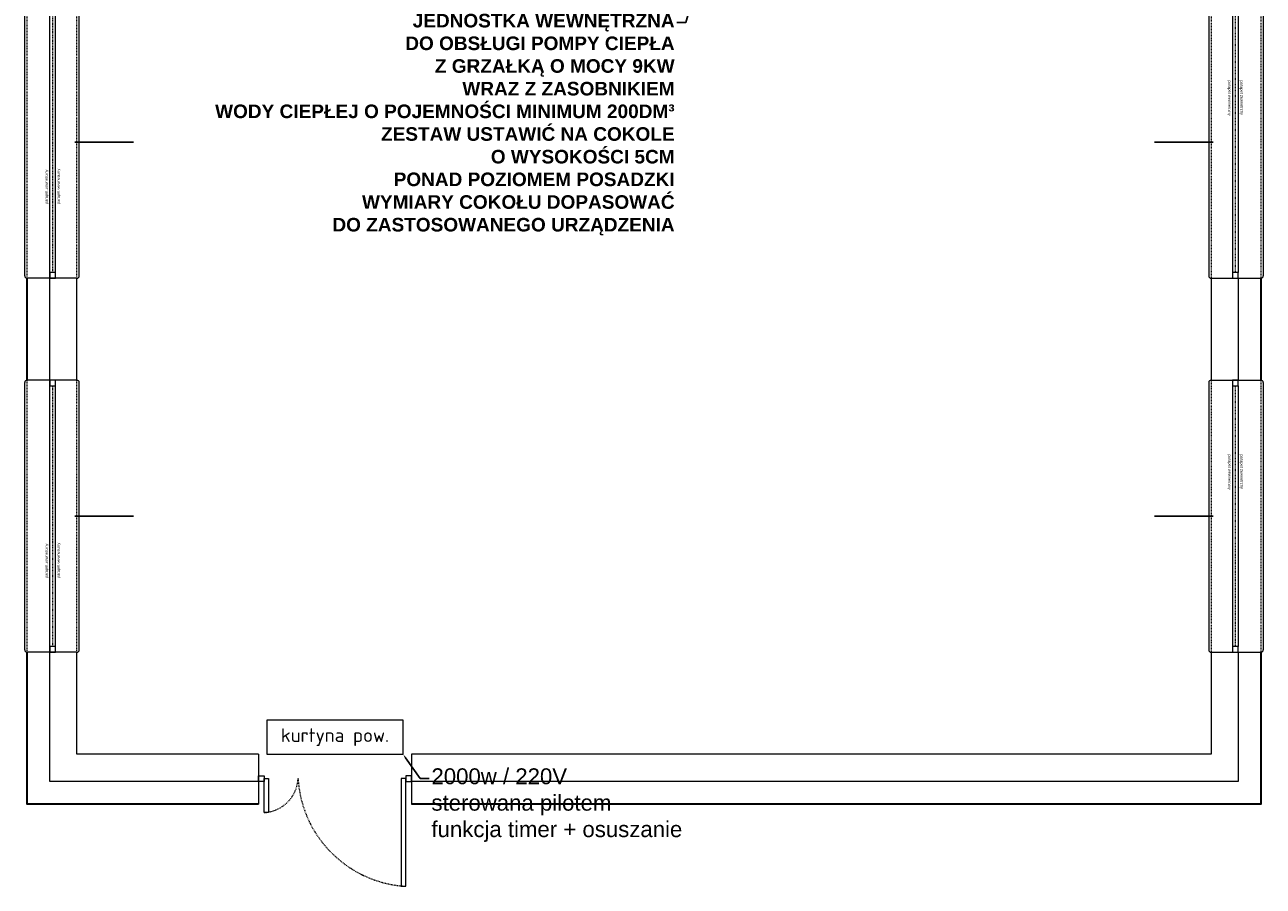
# Model space of a CAD drawing. Header units: millimetres. Extents: x -6697 to 21546, y -3389 to 18959.
# Tile 110 of 153: x 2423 to 3515, y 11493 to 12253. Entities that reach past the tile are written whole.
import ezdxf
from ezdxf import colors
from ezdxf.entities.mleader import LeaderData, LeaderLine
from ezdxf.math import Vec2, Vec3

# ---------------------------------------------------------------- set-up
doc = ezdxf.new("R2010")
doc.units = ezdxf.units.MM
doc.linetypes.add('0.5_0.5', pattern=[1, 0.5, -0.5])
doc.linetypes.add('JIS_02_0.7', pattern=[1.35, 0.75, -0.6])
doc.layers.add('def', color=7, linetype='Continuous', plot=False)
doc.layers.add('pomocnicze', color=6, linetype='Continuous', plot=False)
doc.layers.add('opisy', color=7, linetype='Continuous')
for name, color, linetype, lineweight in [('sciany_wew', 7, 'Continuous', 18), ('sciany_zew', 7, 'Continuous', 35), ('stolarka_mysz_drzwi', 7, 'Continuous', 5), ('stolarka_mysz_okna', 7, 'Continuous', 5), ('tabelka', 7, 'Continuous', 5)]:
    doc.layers.add(name, color=color, linetype=linetype, lineweight=lineweight)
doc.layers.add('wyposażenie', color=7, linetype='Continuous', lineweight=5, true_color=0x999999)
doc.styles.add('ISO', font='isocpeur.ttf')
doc.styles.get("Standard").update_dxf_attribs({"font": 'arial.ttf'})

# ---------------------------------------------------------------- blocks, each defined once
blk = doc.blocks.new('*U315')
at = {"layer": 'pomocnicze'}
blk.add_lwpolyline([(-19.5, -120), (-71.5, -120)], dxfattribs=at)
at = {"layer": 'stolarka_mysz_okna', "linetype": 'JIS_02_0.7'}
for points in [[(-21.5, 0), (-21.5, -240)], [(22.5, 0), (22.5, -240)]]:
    blk.add_lwpolyline(points, dxfattribs=at)
at = {"layer": 'stolarka_mysz_okna'}
for points in [[(-2.5, 0), (-2.5, -5), (2.5, -5), (2.5, 0)], [(-2.5, -235), (-2.5, -240), (2.5, -240), (2.5, -235)]]:
    blk.add_lwpolyline(points, close=True, dxfattribs=at)
for points in [[(-23.5, -2), (-23.5, -238)], [(-2.5, -5), (-2.5, -235)], [(2.5, -5), (2.5, -235)], [(24.5, -2), (24.5, -238)]]:
    blk.add_lwpolyline(points, dxfattribs=at)
at = {"layer": 'stolarka_mysz_okna', "linetype": '0.5_0.5'}
blk.add_lwpolyline([(0, -235), (0, -5)], dxfattribs=at)
at = {"layer": 'stolarka_mysz_okna'}
for centre, start, end in [((-21.5, -2), 90, 180), ((22.5, -2), 0, 90), ((-21.5, -238), 180, 270), ((22.5, -238), 270, 0)]:
    blk.add_arc(centre, 2, start, end, dxfattribs=at)
at = {"style": 'ISO', "flags": 9}
for tag, p in [('KLASA_ODPORNOSCI', (162.7, -22.5)), ('MATERIAL', (162.7, -49.6)), ('KOLOR_OKNA', (163.1, -72.4))]:
    blk.add_attdef(tag, p, '', height=14, dxfattribs=at)
at = {"layer": 'def', "color": 9, "true_color": 0xc7c8ca, "char_height": 2.5, "attachment_point": 1, "rotation": 270}
for s, insert in [('parapet wewnetrzny', (-3.8, -65.4)), ('parapet zewnetrzny', (6.8, -65.4))]:
    blk.add_mtext_dynamic_manual_height_columns(s, width=37.13, gutter_width=12.5, heights=[0], dxfattribs=dict(at, insert=insert))
blk = doc.blocks.new('*U159')
at = {"layer": 'stolarka_mysz_drzwi'}
for points in [[(9, 0), (9, 95), (5, 95), (5, 0)], [(0, -2.5), (5, -2.5), (5, 2.5), (0, 2.5)]]:
    blk.add_lwpolyline(points, close=True, dxfattribs=at)
at = {"layer": 'stolarka_mysz_drzwi', "linetype": 'JIS_02_0.7'}
blk.add_arc((-1.1, -6.1), 101.3, 3.4421, 86.5579, dxfattribs=at)
at = {"style": 'ISO', "flags": 9}
for tag, p in [('MATERIAL', (268, -34.6)), ('KOLOR_DRZWI', (268.4, -55.9)), ('WYPELNIENIE_DRZWI', (268, -77.6))]:
    blk.add_attdef(tag, p, '', height=14, dxfattribs=at)
blk = doc.blocks.new('*U314')
at = {"layer": 'stolarka_mysz_drzwi'}
for points in [[(-9, 0), (-9, 30), (-5, 30), (-5, 0)], [(0, -2.5), (-5, -2.5), (-5, 2.5), (0, 2.5)]]:
    blk.add_lwpolyline(points, close=True, dxfattribs=at)
at = {"layer": 'stolarka_mysz_drzwi', "linetype": 'JIS_02_0.7'}
blk.add_arc((-3.1, -1.9), 32, 93.4421, 176.5579, dxfattribs=at)
at = {"style": 'ISO', "flags": 9}
for tag, p in [('MATERIAL', (168, -34.6)), ('KOLOR_DRZWI', (168.4, -55.9)), ('WYPELNIENIE_DRZWI', (168, -77.6))]:
    blk.add_attdef(tag, p, '', height=14, dxfattribs=at)
blk = doc.blocks.new('*U316')
at = {"layer": 'pomocnicze'}
blk.add_lwpolyline([(19.5, 120), (71.5, 120)], dxfattribs=at)
at = {"layer": 'stolarka_mysz_okna'}
for points in [[(-24.5, 2), (-24.5, 238)], [(-2.5, 5), (-2.5, 235)], [(2.5, 5), (2.5, 235)], [(23.5, 2), (23.5, 238)]]:
    blk.add_lwpolyline(points, dxfattribs=at)
at = {"layer": 'stolarka_mysz_okna', "linetype": 'JIS_02_0.7'}
for points in [[(-22.5, 0), (-22.5, 240)], [(21.5, 0), (21.5, 240)]]:
    blk.add_lwpolyline(points, dxfattribs=at)
at = {"layer": 'stolarka_mysz_okna'}
for points in [[(2.5, 235), (2.5, 240), (-2.5, 240), (-2.5, 235)], [(2.5, 0), (2.5, 5), (-2.5, 5), (-2.5, 0)]]:
    blk.add_lwpolyline(points, close=True, dxfattribs=at)
at = {"layer": 'stolarka_mysz_okna', "linetype": '0.5_0.5'}
blk.add_lwpolyline([(0, 235), (0, 5)], dxfattribs=at)
at = {"layer": 'stolarka_mysz_okna'}
for centre, start, end in [((-22.5, 238), 90, 180), ((21.5, 238), 0, 90), ((-22.5, 2), 180, 270), ((21.5, 2), 270, 0)]:
    blk.add_arc(centre, 2, start, end, dxfattribs=at)
at = {"style": 'ISO', "flags": 9}
for tag, p in [('KLASA_ODPORNOSCI', (162.7, -22.5)), ('MATERIAL', (162.7, -49.6)), ('KOLOR_OKNA', (163.1, -72.4))]:
    blk.add_attdef(tag, p, '', height=14, dxfattribs=at)
at = {"layer": 'def', "color": 9, "true_color": 0xc7c8ca, "char_height": 2.5, "attachment_point": 1, "rotation": 90}
for s, insert in [('parapet zewnetrzny', (-6.8, 65.4)), ('parapet wewnetrzny', (3.8, 65.4))]:
    blk.add_mtext_dynamic_manual_height_columns(s, width=37.13, gutter_width=12.5, heights=[0], dxfattribs=dict(at, insert=insert))
blk = doc.blocks.new('parter')
at = {"layer": 'sciany_wew'}
for points in [[(204, 20), (20, 20), (20, 818)], [(44, 464), (0, 464)], [(44, 374), (44, 464)], [(1044, 464), (1044, 374)], [(1044, 464), (1088, 464)], [(1068, 464), (1068, 374)], [(44, 374), (0, 374)], [(1044, 374), (1088, 374)], [(44, 134), (0, 134)], [(204, 44), (44, 44), (44, 134)], [(1044, 134), (1044, 44), (339, 44)], [(1068, 134), (1068, 20), (339, 20)], [(1044, 134), (1088, 134)], [(204, 44), (204, 0)], [(339, 44), (339, 0)]]:
    blk.add_lwpolyline(points, dxfattribs=at)
at = {"layer": 'sciany_zew'}
for points in [[(0, 374), (0, 464)], [(1088, 464), (1088, 374)], [(204, 0), (0, 0), (0, 134)], [(1088, 134), (1088, 0), (339, 0)]]:
    blk.add_lwpolyline(points, dxfattribs=at)
at = {"layer": 'sciany_wew', "rotation": 180}
for name, p in [('*U314', (204, 22.5)), ('*U159', (339, 22.5))]:
    blk.add_blockref(name, p, dxfattribs=at)
at = {"layer": 'stolarka_mysz_okna'}
for name, p in [('*U316', (22.5, 464)), ('*U315', (1065.5, 704)), ('*U316', (22.5, 134)), ('*U315', (1065.5, 374))]:
    blk.add_blockref(name, p, dxfattribs=at)

msp = doc.modelspace()

# ---------------------------------------------------------------- linework, layer by layer
at = {"layer": 'wyposażenie'}
msp.add_lwpolyline([(2636.25, 11609.56), (2756.25, 11609.56), (2756.25, 11639.56), (2636.25, 11639.56)], close=True, dxfattribs=at)

# ---------------------------------------------------------------- block references
at = {"layer": 'sciany_wew'}
msp.add_blockref('parter', (2424.7, 11565.56), dxfattribs=at)

# ---------------------------------------------------------------- texts
at = {"layer": 'wyposażenie', "insert": (2696.25, 11624.56), "char_height": 12, "width": 669.8292, "attachment_point": 5, "style": 'ISO'}
msp.add_mtext('\\pt24;kurtyna pow.', dxfattribs=at)

# ---------------------------------------------------------------- leaders
at = {"layer": 'opisy'}
ml = msp.add_multileader_mtext('Standard', dxfattribs=at)
ml.set_content('{\\fArial|b1|i0|c238|p34;JEDNOSTKA WEWNĘTRZNA\\PDO OBSŁUGI POMPY CIEPŁA\\PZ GRZAŁKĄ O MOCY 9KW\\P WRAZ Z ZASOBNIKIEM\\PWODY CIEPŁEJ O POJEMNOŚCI MINIMUM 200DM³\\PZESTAW USTAWIĆ NA COKOLE\\PO WYSOKOŚCI 5CM\\PPONAD POZIOMEM POSADZKI\\PWYMIARY COKOŁU DOPASOWAĆ\\PDO ZASTOSOWANEGO URZĄDZENIA}', color=256)
ml.set_leader_properties()
ml.build(insert=Vec2(0, 0))
ctx = ml.context
ctx.base_point, ctx.char_height, ctx.plane_origin = Vec3(2588.9, 12255.08), 12, Vec3(3135.7, 12714.53)
ctx.text_align_type = 2
notes = []
notes.append((ctx, [(1, (1, 1, 0), (3005.68, 12255.08), (-1, 0), 8, [(0, [(3135.7, 12714.53)], 0, [])])]))
ctx.mtext.insert, ctx.mtext.alignment, ctx.mtext.flow_direction = Vec3(2995.68, 12262.8), 3, 5
at = {"layer": 'tabelka'}
ml = msp.add_multileader_mtext('Standard', dxfattribs=at)
ml.set_content('2000w / 220V \\Psterowana pilotem\\Pfunkcja timer + osuszanie', color=256)
ml.set_leader_properties()
ml.build(insert=Vec2(0, 0))
ctx = ml.context
ctx.base_point, ctx.char_height, ctx.plane_origin = Vec3(2779.28, 11588.03), 14, Vec3(2683.64, 11629.82)
notes.append((ctx, [(1, (1, 1, 0), (2771.28, 11588.03), (1, 0), 8, [(0, [(2756.25, 11609.56)], 0, [])])]))
ctx.mtext.insert, ctx.mtext.width, ctx.mtext.flow_direction = Vec3(2781.28, 11597.09), 225.5035, 5
for ctx, leaders in notes:
    for number, flags, end, landing, length, lines in leaders:
        leader = LeaderData()
        leader.index, (leader.has_last_leader_line, leader.has_dogleg_vector, leader.attachment_direction) = number, flags
        leader.last_leader_point, leader.dogleg_vector, leader.dogleg_length = Vec3(end), Vec3(landing), length
        for number, points, colour, breaks in lines:
            line = LeaderLine()
            line.index, line.vertices, line.color, line.breaks = number, Vec3.list(points), colors.encode_raw_color(colour), breaks
            leader.lines.append(line)
        ctx.leaders.append(leader)

doc.saveas('drawing.dxf')
